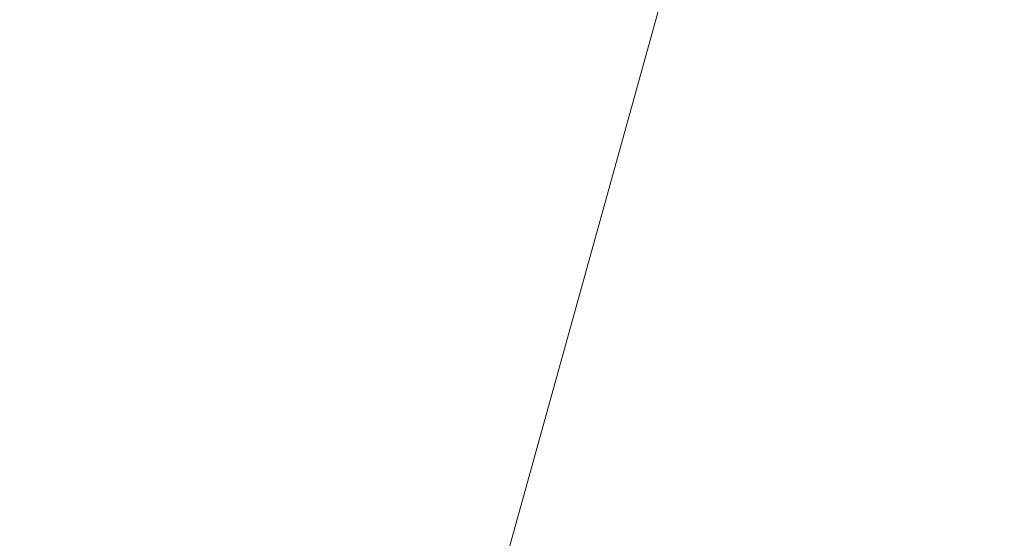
# Model space of a CAD drawing. Header units: millimetres. Extents: x -6861 to -4773, y 84 to 6892.
# Tile 39 of 108: x -6108.3027 to -6108.216, y 6528.6349 to 6528.6806. Entities that reach past the tile are written whole.
import ezdxf

# ---------------------------------------------------------------- set-up
doc = ezdxf.new("R2010")
doc.units = ezdxf.units.MM
doc.layers.add('E-LITE-EQPM', color=7, linetype='Continuous', lineweight=20)

# ---------------------------------------------------------------- blocks, each defined once
blk = doc.blocks.new('01 PODIUM EMPOTRADO CON MARCO 1_glb - PODIUM EMPOTRADO CON MARCO 3_dwg_NS-2254 ÍßÁ_1_5Ð_$$_É_îAÔO-665804-Planta_PDF')
at = {"lineweight": 9}
blk.add_line((0.75, -5.763851), (0.75, -4.938392), dxfattribs=at)
blk = doc.blocks.new('01 PODIUM EMPOTRADO CON MARCO 1_glb - 01 PODIUM EMPOTRADO CON MARCO 1-665813-Planta_PDF')
at = {"rotation": 344.4887155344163}
blk.add_blockref('01 PODIUM EMPOTRADO CON MARCO 1_glb - PODIUM EMPOTRADO CON MARCO 3_dwg_NS-2254 ÍßÁ_1_5Ð_$$_É_îAÔO-665804-Planta_PDF', (-3232.686478, 6533.750195), dxfattribs=at)
blk = doc.blocks.new('01 PODIUM EMPOTRADO CON MARCO 1_glb - 01 PODIUM EMPOTRADO CON MARCO 1-V3-Planta_PDF')
at = {"rotation": 344.4887155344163}
blk.add_blockref('01 PODIUM EMPOTRADO CON MARCO 1_glb - PODIUM EMPOTRADO CON MARCO 3_dwg_NS-2254 ÍßÁ_1_5Ð_$$_É_îAÔO-665804-Planta_PDF', (-3232.686478, 6533.750195), dxfattribs=at)

msp = doc.modelspace()

# ---------------------------------------------------------------- block references
at = {"layer": 'E-LITE-EQPM'}
for name in ['01 PODIUM EMPOTRADO CON MARCO 1_glb - 01 PODIUM EMPOTRADO CON MARCO 1-665813-Planta_PDF', '01 PODIUM EMPOTRADO CON MARCO 1_glb - 01 PODIUM EMPOTRADO CON MARCO 1-V3-Planta_PDF']:
    msp.add_blockref(name, (-2874.931544, 0), dxfattribs=at)

doc.saveas('drawing.dxf')
